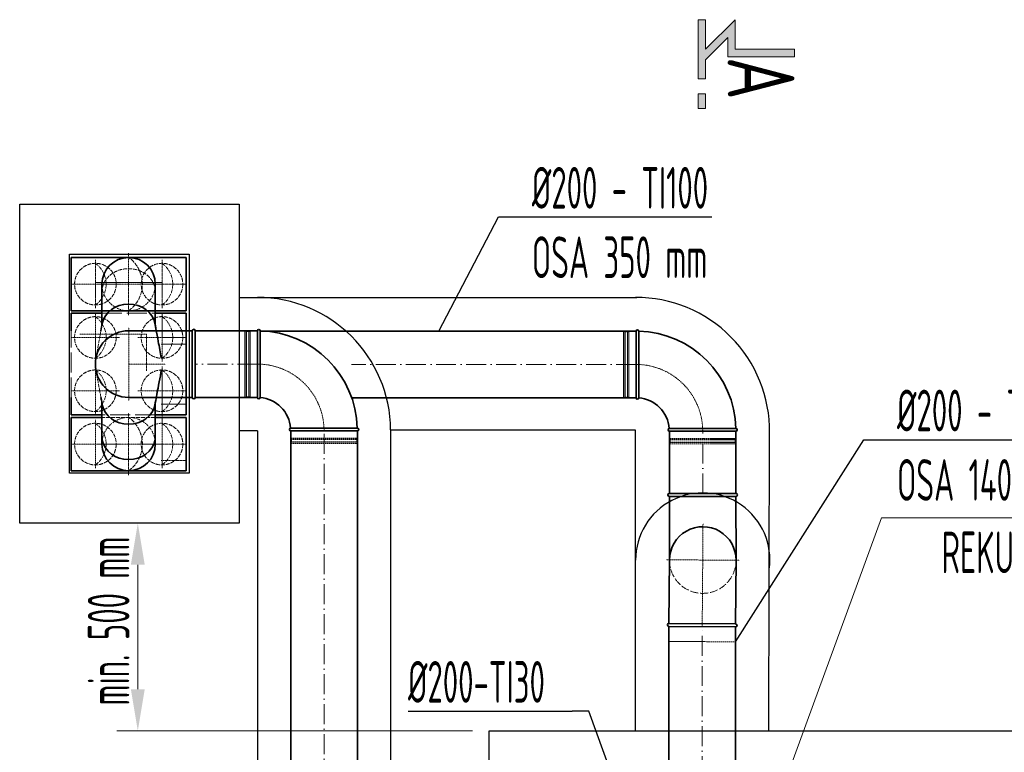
# Model space of a CAD drawing. Header units: millimetres. Extents: x 7400 to 85045, y 24168 to 123018.
# Tile 66 of 79: x 40018 to 42974, y 102133 to 104331. Entities that reach past the tile are written whole.
import ezdxf
from ezdxf.enums import TextEntityAlignment as Align

# ---------------------------------------------------------------- set-up
doc = ezdxf.new("R2010")
doc.units = ezdxf.units.MM
for name, pattern in [('ACAD_ISO02W100', [15, 12, -3]), ('ACAD_ISO10W100', [18, 12, -3, 0, -3]), ('phl_thick', [0])]:
    doc.linetypes.add(name, pattern=pattern)
for name, color, linetype, lineweight in [('UT_KOTY - DIMENZE', 7, 'Continuous', 5), ('VZT_01 SUP (PŘÍVOD) - OBRYS', 5, 'Continuous', 35), ('VZT_02 SUP (PŘÍVOD) - OSA', 5, 'ACAD_ISO10W100', 5), ('VZT_04 SUP (PŘÍVOD) - SKRYTÉ', 5, 'ACAD_ISO02W100', 5), ('VZT_05 ETA (ODVOD) - OBRYS', 6, 'Continuous', 35), ('VZT_06 ETA (ODVOD) - OSA', 6, 'ACAD_ISO10W100', 5), ('VZT_08 ETA (ODVOD) - SKRYTÉ', 6, 'ACAD_ISO02W100', 5), ('VZT_0B ETA (ODVOD)', 6, 'Continuous', 35), ('VZT_50 POPIS - OBECNE', 7, 'Continuous', 13), ('VZT_60_KOTY - DIMENZE', 7, 'Continuous', 5)]:
    doc.layers.add(name, color=color, linetype=linetype, lineweight=lineweight)
doc.layers.add('VZT_03 SUP (PŘÍVOD) - NETISK', color=8, linetype='ACAD_ISO02W100', lineweight=5, plot=False)
doc.layers.add('VZT_07 ETA (ODVOD) - NETISK', color=8, linetype='ACAD_ISO02W100', lineweight=5, plot=False)
doc.layers.add('VZT_IZOLACE - TEPELNÁ', color=6, linetype='IZOLACE TEPELNA')
doc.styles.add('EVORA_125', font='isocp.shx', dxfattribs={"width": 0.6, "height": 125})
doc.styles.add('ISOCP 2.5', font='isocp.shx', dxfattribs={"width": 0.6, "height": 2.5})
doc.styles.add('ISOCP 4.0', font='isocp.shx', dxfattribs={"width": 0.6, "height": 4})
doc.styles.get("Standard").update_dxf_attribs({"font": 'arial.ttf'})
doc.linetypes.add('IZOLACE TEPELNA', pattern='A,12.7,-1.5,["T",Standard,S=2.54,R=0,X=0,Y=-1.27],-3', length=17.2)

msp = doc.modelspace()

# ---------------------------------------------------------------- hatches: boundary and pattern name
at = {"layer": 'VZT_50 POPIS - OBECNE'}
h = msp.add_hatch(color=256, dxfattribs=at)
h.dxf.hatch_style = 1
h.paths.add_polyline_path([(42343.8, 104219.9), (42343.8, 104242.2), (42166.1, 104242.2), (42166.1, 104331.1), (42077.2, 104242.2), (42077.2, 104331.1), (42054.9, 104331.1), (42054.9, 104153.3), (42077.2, 104153.3), (42077.2, 104210.7), (42143.8, 104277.4), (42143.8, 104219.9)])
h.paths.add_polyline_path([(42077.2, 104064.4), (42077.2, 104108.8), (42054.9, 104108.8), (42054.9, 104064.4)])

# ---------------------------------------------------------------- linework, layer by layer
for p, q in [((40018.2, 102820.4), (40018.2, 103777)), ((40018.2, 103777), (40172.9, 103777)), ((40172.9, 103777), (40517.9, 103777)), ((40517.9, 103777), (40677, 103777)), ((40677, 103777), (40677, 102820.4)), ((40168.2, 102970.4), (40168.2, 103627)), ((40168.2, 103627), (40172.9, 103627)), ((40172.9, 103627), (40517.9, 103627)), ((40517.9, 103627), (40527, 103627)), ((40527, 103627), (40527, 102970.4)), ((40527, 102970.4), (40168.2, 102970.4)), ((40677, 102820.4), (40018.2, 102820.4)), ((41427.5, 100727.6), (41427.5, 102196.9)), ((41427.5, 102196.9), (44631.7, 102196.9)), ((41967, 102196.9), (41967, 102196.9))]:
    msp.add_line(p, q)
at = {"layer": 'UT_KOTY - DIMENZE'}
for p, q in [((40101.2, 102820.4), (40435.2, 102820.4)), ((40372.7, 102321.9), (40372.7, 102695.4)), ((41377.5, 102196.9), (40310.2, 102196.9))]:
    msp.add_line(p, q, dxfattribs=at)
for points in [[(40351.9, 102695.4), (40393.6, 102695.4), (40372.7, 102820.4)], [(40351.9, 102321.9), (40393.6, 102321.9), (40372.7, 102196.9)]]:
    msp.add_solid(points, dxfattribs=at)
at = {"layer": 'VZT_01 SUP (PŘÍVOD) - OBRYS'}
for p, q in [((40172.9, 103457.5), (40172.9, 103617.5)), ((40172.9, 103617.5), (40245.4, 103617.5)), ((40245.4, 103617.5), (40445.4, 103617.5)), ((40445.4, 103617.5), (40517.9, 103617.5)), ((40517.9, 103617.5), (40517.9, 103457.5)), ((40265.2, 103537.5), (40265.2, 103414)), ((40425.2, 103537.5), (40425.2, 103414)), ((40245.4, 103457.5), (40172.9, 103457.5)), ((40445.4, 103457.5), (40245.4, 103457.5)), ((40517.9, 103457.5), (40445.4, 103457.5)), ((40536.4, 103397.5), (40345.4, 103397.5)), ((40536.4, 103397.5), (40345.4, 103397.5)), ((40536.4, 103197.5), (40536.4, 103397.5)), ((40536.4, 103197.5), (40536.4, 103397.5)), ((40545.4, 103197.5), (40545.4, 103397.5)), ((40731.8, 103197.5), (40731.8, 103397.5)), ((40739.8, 103297.4), (40739.8, 103397.5)), ((40536.4, 103197.5), (40345.4, 103197.5)), ((40536.4, 103197.5), (40345.4, 103197.5)), ((40265.2, 103180.9), (40265.2, 103057.5)), ((40425.2, 103180.9), (40425.2, 103057.5)), ((40265.2, 103137.5), (40172.9, 103137.5)), ((40172.9, 103137.5), (40172.9, 102977.5)), ((40517.9, 103137.5), (40425.2, 103137.5)), ((40517.9, 102977.5), (40517.9, 103137.5)), ((41031.8, 103097.5), (40831.8, 103097.5)), ((40931.7, 103105.5), (41031.8, 103105.5)), ((40172.9, 102977.5), (40517.9, 102977.5))]:
    msp.add_line(p, q, dxfattribs=at)
for points in [[(40545.4, 103397.5), (40731.8, 103397.5)], [(40545.4, 103197.5), (40731.8, 103197.5)], [(40831.8, 103097.5), (40831.8, 101676.4)], [(41031.8, 103097.5), (41031.8, 101676.4)]]:
    msp.add_lwpolyline(points, dxfattribs=at)
for centre, radius, start, end in [((40345.2, 103537.5), 80, 0, 180), ((40345.4, 103297.7), 100, 90, 270), ((40540.9, 103397.5), 4.5, 0, 180), ((40735.8, 103397.5), 4, 0, 180), ((40731.8, 103097.5), 300, 1.5281, 88.4719), ((40540.9, 103197.5), 4.5, 180, 0), ((40735.8, 103197.5), 4, 180, 355.4188), ((40731.8, 103097.5), 100, 4.5812, 85.4188), ((40831.8, 103101.5), 4, 94.5812, 270), ((41031.8, 103101.5), 4, 270, 90), ((40345.2, 103057.5), 80, 180, 0)]:
    msp.add_arc(centre, radius, start, end, dxfattribs=at)
at = {"layer": 'VZT_01 SUP (PŘÍVOD) - OBRYS', "extrusion": (2.6306e-16, -4.89496e-17, -1)}
msp.add_ellipse((40345.2, 103408.5), major_axis=(-80, 0), ratio=0.866025, start_param=0.159775, end_param=2.981818, dxfattribs=at)
at = {"layer": 'VZT_01 SUP (PŘÍVOD) - OBRYS'}
for centre in [(40345.2, 103186.5), (40345.2, 103080.4)]:
    msp.add_ellipse(centre, major_axis=(-80, 0), ratio=0.866025, start_param=0.159775, end_param=2.981818, dxfattribs=at)
msp.add_open_spline([(40262.1, 103397.5), (40263.5, 103404.8), (40264.9, 103412.2), (40266.2, 103419.5)], degree=3, dxfattribs=at)
for points, knots in [([(40424.2, 103419.5), (40424.5, 103418.1), (40424.7, 103416.8), (40425.7, 103411.3), (40426.5, 103407.1), (40429.6, 103390.6), (40431.9, 103378.2), (40437.3, 103349.1), (40440.4, 103332.5), (40443.5, 103315.8)], [0, 0, 0, 0, 10, 10, 40, 40, 130.000005, 130.000005, 250.589308, 250.589308, 250.589308, 250.589308]), ([(40443.5, 103279.2), (40443.3, 103277.8), (40443, 103276.4), (40442, 103270.9), (40441.2, 103266.7), (40438.1, 103250.2), (40435.8, 103237.7), (40430.4, 103208.7), (40427.3, 103192.1), (40424.2, 103175.5)], [0, 0, 0, 0, 10, 10, 40, 40, 130.000003, 130.000003, 250.589306, 250.589306, 250.589306, 250.589306]), ([(40739.8, 103197.2), (40739.8, 103197.2), (40739.8, 103199.4), (40739.8, 103208.3), (40739.8, 103215.3), (40739.8, 103233.1), (40739.8, 103243.8), (40739.8, 103267.5), (40739.8, 103280.3), (40739.8, 103294.7), (40739.8, 103296.1), (40739.8, 103297.4)], [315.294186, 315.294186, 315.294186, 315.294186, 351.735982, 351.735982, 390.710875, 390.710875, 429.832624, 429.832624, 468.991563, 468.991563, 473.053633, 473.053633, 473.053633, 473.053633]), ([(40266.2, 103175.5), (40266, 103176.8), (40265.7, 103178.2), (40264.7, 103183.7), (40263.9, 103187.9), (40262.8, 103193.8), (40262.5, 103195.7), (40262.1, 103197.5)], [0, 0, 0, 0, 10, 10, 40, 40, 53.321196, 53.321196, 53.321196, 53.321196]), ([(40931.7, 103105.5), (40919.1, 103105.5), (40906.6, 103105.5), (40882.7, 103105.5), (40871.6, 103105.5), (40852.8, 103105.5), (40845.2, 103105.5), (40834.7, 103105.5), (40831.8, 103105.5), (40831.5, 103105.5), (40831.5, 103105.5), (40831.5, 103105.5)], [157.533456, 157.533456, 157.533456, 157.533456, 195.393508, 195.393508, 234.551342, 234.551342, 273.721472, 273.721472, 312.806301, 312.806301, 315.294186, 315.294186, 315.294186, 315.294186])]:
    msp.add_open_spline(points, degree=3, knots=knots, dxfattribs=at)
at = {"layer": 'VZT_02 SUP (PŘÍVOD) - OSA', "ltscale": 0.3}
for p, q in [((40345.2, 103630.3), (40345.2, 103537.5)), ((40245.4, 103610), (40245.4, 103537.5)), ((40445.4, 103610), (40445.4, 103537.5)), ((40172.9, 103537.5), (40245.4, 103537.5)), ((40245.4, 103537.5), (40245.4, 103465)), ((40317.9, 103537.5), (40245.4, 103537.5)), ((40317.9, 103537.5), (40245.4, 103537.5)), ((40245.4, 103537.5), (40245.4, 103465)), ((40252.4, 103537.5), (40345.2, 103537.5)), ((40345.2, 103537.5), (40345.2, 103444.7)), ((40438, 103537.5), (40345.2, 103537.5)), ((40372.9, 103537.5), (40445.4, 103537.5)), ((40442.9, 103537.5), (40515.4, 103537.5)), ((40445.4, 103537.5), (40445.4, 103465)), ((40517.9, 103537.5), (40445.4, 103537.5)), ((40345.4, 103297.5), (40345.4, 103407.5)), ((40345.4, 103297.5), (40345.4, 103407.5)), ((40198.9, 103386.9), (40398.9, 103386.9)), ((40398.9, 103386.9), (40398.9, 103276.9)), ((40345.4, 103297.5), (40455.4, 103297.5)), ((40345.4, 103297.5), (40345.4, 103187.5)), ((40345.4, 103297.5), (40455.4, 103297.5)), ((40245.4, 103057.5), (40245.4, 103130)), ((40345.2, 103057.5), (40345.2, 103150.3)), ((40445.4, 103057.5), (40445.4, 103130)), ((40445.4, 103057.5), (40445.4, 103130)), ((40172.9, 103057.5), (40245.4, 103057.5)), ((40245.4, 102985), (40245.4, 103057.5)), ((40317.9, 103057.5), (40245.4, 103057.5)), ((40317.9, 103057.5), (40245.4, 103057.5)), ((40245.4, 102985), (40245.4, 103057.5)), ((40252.4, 103057.5), (40345.2, 103057.5)), ((40345.2, 102964.7), (40345.2, 103057.5)), ((40438, 103057.5), (40345.2, 103057.5)), ((40372.9, 103057.5), (40445.4, 103057.5)), ((40372.9, 103057.5), (40445.4, 103057.5)), ((40375.4, 103057.5), (40445.4, 103057.5)), ((40445.4, 102985), (40445.4, 103057.5)), ((40517.9, 103057.5), (40445.4, 103057.5)), ((40517.9, 103057.5), (40445.4, 103057.5)), ((40445.4, 102985), (40445.4, 103057.5)), ((40445.4, 102987.5), (40445.4, 103057.5)), ((40442.9, 103008.4), (40515.4, 103008.4))]:
    msp.add_line(p, q, dxfattribs=at)
at = {"layer": 'VZT_02 SUP (PŘÍVOD) - OSA', "ltscale": 5}
for points in [[(40731.8, 103297.5), (40545.4, 103297.5)], [(40931.8, 101676.4), (40931.8, 103097.5)]]:
    msp.add_lwpolyline(points, dxfattribs=at)
at = {"layer": 'VZT_02 SUP (PŘÍVOD) - OSA', "ltscale": 0.3}
msp.add_lwpolyline([(40731.8, 103297.5), (40731.8, 103297.5, -0.414214), (40931.8, 103097.5), (40931.8, 103097.5)], format="xyb", dxfattribs=at)
at = {"layer": 'VZT_03 SUP (PŘÍVOD) - NETISK', "ltscale": 0.4}
for p, q in [((40445.4, 103542.5), (40245.4, 103542.5)), ((40245.4, 103542.5), (40245.4, 103497.5)), ((40445.4, 103497.5), (40445.4, 103542.5)), ((40693.8, 103198.5), (40693.8, 103396.5)), ((40697.8, 103396.5), (40693.8, 103396.5)), ((40697.8, 103198.5), (40697.8, 103396.5)), ((40698.3, 103395.5), (40697.8, 103395.5)), ((40698.3, 103197.5), (40698.3, 103397.5)), ((40698.8, 103397.5), (40698.3, 103397.5)), ((40698.8, 103197.5), (40698.8, 103397.5)), ((40705.8, 103395.5), (40698.8, 103395.5)), ((40705.8, 103197.5), (40705.8, 103397.5)), ((40706.3, 103397.5), (40705.8, 103397.5)), ((40706.3, 103197.5), (40706.3, 103397.5)), ((40709.8, 103395.5), (40706.3, 103395.5)), ((40709.8, 103198.5), (40709.8, 103396.5)), ((40731.8, 103396.5), (40709.8, 103396.5)), ((40697.8, 103198.5), (40693.8, 103198.5)), ((40698.3, 103199.5), (40697.8, 103199.5)), ((40698.8, 103197.5), (40698.3, 103197.5)), ((40705.8, 103199.5), (40698.8, 103199.5)), ((40706.3, 103197.5), (40705.8, 103197.5)), ((40709.8, 103199.5), (40706.3, 103199.5)), ((40731.8, 103198.5), (40709.8, 103198.5)), ((40832.8, 103075.5), (40832.8, 103097.5)), ((41030.8, 103075.5), (41030.8, 103097.5)), ((40831.8, 103072), (41031.8, 103072)), ((40831.8, 103071.5), (40831.8, 103072)), ((40831.8, 103071.5), (41031.8, 103071.5)), ((40831.8, 103064.5), (41031.8, 103064.5)), ((40831.8, 103064), (40831.8, 103064.5)), ((40832.8, 103075.5), (41030.8, 103075.5)), ((40833.8, 103072), (40833.8, 103075.5)), ((40833.8, 103064.5), (40833.8, 103071.5)), ((41029.8, 103072), (41029.8, 103075.5)), ((41029.8, 103064.5), (41029.8, 103071.5)), ((41031.8, 103071.5), (41031.8, 103072)), ((41031.8, 103064), (41031.8, 103064.5)), ((40831.8, 103064), (41031.8, 103064)), ((40832.8, 103063.5), (41030.8, 103063.5)), ((40832.8, 103059.5), (40832.8, 103063.5)), ((40832.8, 103059.5), (41030.8, 103059.5)), ((40833.8, 103063.5), (40833.8, 103064)), ((41029.8, 103063.5), (41029.8, 103064)), ((41030.8, 103059.5), (41030.8, 103063.5))]:
    msp.add_line(p, q, dxfattribs=at)
at = {"layer": 'VZT_04 SUP (PŘÍVOD) - SKRYTÉ'}
msp.add_line((40425.2, 103137.5), (40265.2, 103137.5), dxfattribs=at)
for centre in [(40245.4, 103537.5), (40445.4, 103537.5), (40245.4, 103057.5), (40445.4, 103057.5)]:
    msp.add_circle(centre, 62.5, dxfattribs=at)
for centre, radius, start, end in [((40200.9, 103537.5), 76.7, 305.4307, 54.5693), ((40288.3, 103537.5), 98.2, 305.4307, 54.5693), ((40400.9, 103537.5), 76.7, 305.4307, 54.5693), ((40345.2, 103537.5), 80, 180, 0), ((40345.2, 103057.5), 80, 0, 180), ((40288.3, 103057.5), 98.2, 305.4307, 54.5693), ((40200.9, 103057.5), 76.7, 305.4307, 54.5693), ((40400.9, 103057.5), 76.7, 305.4307, 54.5693)]:
    msp.add_arc(centre, radius, start, end, dxfattribs=at)
at = {"layer": 'VZT_04 SUP (PŘÍVOD) - SKRYTÉ', "ltscale": 2}
msp.add_arc((40345.4, 103297.3), 100, 90, 270, dxfattribs=at)
at = {"layer": 'VZT_04 SUP (PŘÍVOD) - SKRYTÉ', "extrusion": (2.6306e-16, -4.89496e-17, -1)}
msp.add_ellipse((40345.2, 103514.6), major_axis=(-80, 0), ratio=0.866025, start_param=0.159775, end_param=2.981818, dxfattribs=at)
at = {"layer": 'VZT_04 SUP (PŘÍVOD) - SKRYTÉ'}
for points, knots in [([(40246.9, 103315.8), (40247.2, 103317.2), (40247.4, 103318.6), (40248.5, 103324.1), (40249.2, 103328.3), (40252.3, 103344.8), (40254.6, 103357.3), (40258.7, 103378.9), (40260.4, 103388.2), (40262.1, 103397.5)], [0, 0, 0, 0, 10, 10, 40, 40, 130.000003, 130.000003, 197.268038, 197.268038, 197.268038, 197.268038]), ([(40262.1, 103197.5), (40260.2, 103208.1), (40258.2, 103218.6), (40253.1, 103245.8), (40250, 103262.5), (40246.9, 103279.2)], [53.321196, 53.321196, 53.321196, 53.321196, 130.000005, 130.000005, 250.589308, 250.589308, 250.589308, 250.589308])]:
    msp.add_open_spline(points, degree=3, knots=knots, dxfattribs=at)
at = {"layer": 'VZT_05 ETA (ODVOD) - OBRYS'}
for p, q in [((41868.4, 103396.5), (41868.4, 103196.5)), ((41876.4, 103296.4), (41876.4, 103396.5)), ((41968.4, 103096.5), (42168.4, 103096.5)), ((42068.3, 103104.5), (42168.4, 103104.5)), ((42168.4, 102909.7), (41968.4, 102909.6)), ((42168.4, 102900.7), (41968.4, 102900.6)), ((41968.4, 102900.6), (41968.5, 102709.6)), ((42168.4, 102900.7), (42168.7, 102708.8))]:
    msp.add_line(p, q, dxfattribs=at)
for points in [[(41014.5, 103396.5), (41868.5, 103396.5)], [(41014.5, 103196.5), (41868.5, 103196.5)], [(41968.4, 103096.5), (41968.4, 102909.6)], [(42168.4, 103096.5), (42168.4, 102909.6)], [(41967, 102519.5), (41968.6, 102710.4)], [(42167, 102517.8), (42168.6, 102708.8)], [(41967, 102519.5), (42167, 102517.8)], [(41967, 102510.5), (42167, 102508.9)], [(41967, 102509.7), (41967, 101881.1)], [(42167, 102509.7), (42167, 101881.1)]]:
    msp.add_lwpolyline(points, dxfattribs=at)
for centre, radius, start, end in [((41872.4, 103396.5), 4, 0, 180), ((41868.4, 103096.5), 300, 1.5281, 88.4719), ((41872.4, 103196.5), 4, 180, 355.4188), ((41868.4, 103096.5), 100, 4.5812, 85.4188), ((41968.4, 103100.5), 4, 94.5812, 270), ((42168.4, 103100.5), 4, 270, 90), ((41968.4, 102905.1), 4.5, 90.0232, 270.0232), ((42168.4, 102905.2), 4.5, 270.0232, 90.0232), ((42068.7, 102709.6), 100, 359.5415, 179.5415), ((41967, 102515), 4.5, 89.5415, 269.5415), ((42167, 102513.4), 4.5, 269.5415, 89.5415)]:
    msp.add_arc(centre, radius, start, end, dxfattribs=at)
for points, knots in [([(41876.4, 103296.4), (41876.4, 103283.8), (41876.4, 103271.3), (41876.4, 103247.4), (41876.4, 103236.3), (41876.4, 103217.5), (41876.4, 103209.9), (41876.4, 103199.4), (41876.4, 103196.5), (41876.4, 103196.2), (41876.4, 103196.2), (41876.4, 103196.2)], [157.533456, 157.533456, 157.533456, 157.533456, 195.393508, 195.393508, 234.551342, 234.551342, 273.721472, 273.721472, 312.806301, 312.806301, 315.294186, 315.294186, 315.294186, 315.294186]), ([(41968.1, 103104.5), (41968.1, 103104.5), (41970.3, 103104.5), (41979.3, 103104.5), (41986.2, 103104.5), (42004, 103104.5), (42014.7, 103104.5), (42038.4, 103104.5), (42051.2, 103104.5), (42065.6, 103104.5), (42067, 103104.5), (42068.3, 103104.5)], [315.294186, 315.294186, 315.294186, 315.294186, 351.735982, 351.735982, 390.710875, 390.710875, 429.832624, 429.832624, 468.991563, 468.991563, 473.053633, 473.053633, 473.053633, 473.053633])]:
    msp.add_open_spline(points, degree=3, knots=knots, dxfattribs=at)
at = {"layer": 'VZT_06 ETA (ODVOD) - OSA', "ltscale": 0.3}
for p, q in [((40245.4, 103377.5), (40245.4, 103450)), ((40445.4, 103377.5), (40445.4, 103450)), ((40445.4, 103450), (40445.4, 103377.5)), ((40445.4, 103377.5), (40445.4, 103450)), ((40172.9, 103377.5), (40245.4, 103377.5)), ((40245.4, 103305), (40245.4, 103377.5)), ((40317.9, 103377.5), (40245.4, 103377.5)), ((40317.9, 103377.5), (40245.4, 103377.5)), ((40245.4, 103377.5), (40245.4, 103305)), ((40372.9, 103377.5), (40445.4, 103377.5)), ((40372.9, 103377.5), (40445.4, 103377.5)), ((40372.9, 103377.5), (40445.4, 103377.5)), ((40517.9, 103377.5), (40445.4, 103377.5)), ((40445.4, 103305), (40445.4, 103377.5)), ((40445.4, 103305), (40445.4, 103377.5)), ((40445.4, 103377.5), (40517.9, 103377.5)), ((40445.4, 103305), (40445.4, 103377.5)), ((40517.9, 103377.5), (40445.4, 103377.5)), ((40515.4, 103357.5), (40442.9, 103357.5)), ((40442.9, 103357.5), (40515.4, 103357.5)), ((40245.4, 103217.5), (40245.4, 103290)), ((40445.4, 103217.5), (40445.4, 103290)), ((40445.4, 103197.5), (40445.4, 103270)), ((40445.4, 103270), (40445.4, 103197.5)), ((40172.9, 103217.5), (40245.4, 103217.5)), ((40245.4, 103145), (40245.4, 103217.5)), ((40317.9, 103217.5), (40245.4, 103217.5)), ((40317.9, 103217.5), (40245.4, 103217.5)), ((40245.4, 103145), (40245.4, 103217.5)), ((40372.9, 103217.5), (40445.4, 103217.5)), ((40445.4, 103145), (40445.4, 103217.5)), ((40517.9, 103217.5), (40445.4, 103217.5)), ((40372.9, 103197.5), (40445.4, 103197.5)), ((40372.9, 103197.5), (40445.4, 103197.5)), ((40517.9, 103197.5), (40445.4, 103197.5)), ((40445.4, 103125), (40445.4, 103197.5)), ((40445.4, 103125), (40445.4, 103197.5)), ((40445.4, 103197.5), (40517.9, 103197.5)), ((40515.4, 103177.5), (40442.9, 103177.5)), ((40442.9, 103177.5), (40515.4, 103177.5))]:
    msp.add_line(p, q, dxfattribs=at)
at = {"layer": 'VZT_06 ETA (ODVOD) - OSA', "ltscale": 5}
for points in [[(41868.5, 103296.5), (41014.5, 103296.5)], [(42068.4, 102909.6), (42068.4, 103096.5)], [(42067, 101881.1), (42067, 102509.7)]]:
    msp.add_lwpolyline(points, dxfattribs=at)
at = {"layer": 'VZT_06 ETA (ODVOD) - OSA', "ltscale": 0.3}
msp.add_lwpolyline([(42068.4, 103096.5), (42068.4, 103096.5, 0.414214), (41868.4, 103296.5), (41868.4, 103296.5)], format="xyb", dxfattribs=at)
for points in [[(42068.6, 102709.6), (42069.4, 102819.6)], [(42068.6, 102709.6), (41958.6, 102710.5)], [(42067, 102509.7), (42068.6, 102709.6)], [(42068.6, 102709.6), (42178.6, 102708.8)]]:
    msp.add_lwpolyline(points, dxfattribs=at)
at = {"layer": 'VZT_07 ETA (ODVOD) - NETISK', "ltscale": 0.4}
for p, q in [((41830.4, 103197.5), (41830.4, 103395.5)), ((41830.4, 103395.5), (41834.4, 103395.5)), ((41834.4, 103197.5), (41834.4, 103395.5)), ((41834.4, 103394.5), (41834.9, 103394.5)), ((41834.9, 103196.5), (41834.9, 103396.5)), ((41834.9, 103396.5), (41835.4, 103396.5)), ((41835.4, 103196.5), (41835.4, 103396.5)), ((41835.4, 103394.5), (41842.4, 103394.5)), ((41842.4, 103196.5), (41842.4, 103396.5)), ((41842.4, 103396.5), (41842.9, 103396.5)), ((41842.9, 103196.5), (41842.9, 103396.5)), ((41842.9, 103394.5), (41846.4, 103394.5)), ((41846.4, 103197.5), (41846.4, 103395.5)), ((41846.4, 103395.5), (41868.4, 103395.5)), ((41830.4, 103197.5), (41834.4, 103197.5)), ((41834.4, 103198.5), (41834.9, 103198.5)), ((41834.9, 103196.5), (41835.4, 103196.5)), ((41835.4, 103198.5), (41842.4, 103198.5)), ((41842.4, 103196.5), (41842.9, 103196.5)), ((41842.9, 103198.5), (41846.4, 103198.5)), ((41846.4, 103197.5), (41868.4, 103197.5)), ((41969.4, 103096.5), (41969.4, 103074.5)), ((42167.4, 103096.5), (42167.4, 103074.5)), ((41968.4, 103071), (42168.4, 103071)), ((41968.4, 103071), (41968.4, 103070.5)), ((41968.4, 103070.5), (42168.4, 103070.5)), ((41969.4, 103074.5), (42167.4, 103074.5)), ((41970.4, 103074.5), (41970.4, 103071)), ((41970.4, 103070.5), (41970.4, 103063.5)), ((42166.4, 103074.5), (42166.4, 103071)), ((42166.4, 103070.5), (42166.4, 103063.5)), ((42168.4, 103071), (42168.4, 103070.5)), ((41968.4, 103063.5), (42168.4, 103063.5)), ((41968.4, 103063.5), (41968.4, 103063)), ((41968.4, 103063), (42168.4, 103063)), ((41969.4, 103062.5), (42167.4, 103062.5)), ((41969.4, 103062.5), (41969.4, 103058.5)), ((41969.4, 103058.5), (42167.4, 103058.5)), ((41970.4, 103063), (41970.4, 103062.5)), ((42166.4, 103063), (42166.4, 103062.5)), ((42167.4, 103062.5), (42167.4, 103058.5)), ((42168.4, 103063.5), (42168.4, 103063))]:
    msp.add_line(p, q, dxfattribs=at)
msp.add_lwpolyline([(41967, 102510.5), (41966.6, 102465.5), (42166.6, 102463.9), (42167, 102508.9)], dxfattribs=at)
at = {"layer": 'VZT_08 ETA (ODVOD) - SKRYTÉ', "ltscale": 5}
for p, q in [((40265.2, 103450), (40425.2, 103450)), ((40172.9, 103197.5), (40172.9, 103397.5)), ((40425.2, 103145), (40265.2, 103145))]:
    msp.add_line(p, q, dxfattribs=at)
at = {"layer": 'VZT_08 ETA (ODVOD) - SKRYTÉ'}
for centre in [(40245.4, 103377.5), (40445.4, 103377.5), (40445.4, 103377.5), (40245.4, 103217.5), (40445.4, 103217.5), (40445.4, 103217.5)]:
    msp.add_circle(centre, 62.5, dxfattribs=at)
for centre in [(40200.9, 103377.5), (40400.9, 103377.5), (40200.9, 103217.5), (40400.9, 103217.5)]:
    msp.add_arc(centre, 76.7, 305.4307, 54.5693, dxfattribs=at)
at = {"layer": 'VZT_08 ETA (ODVOD) - SKRYTÉ', "ltscale": 2}
msp.add_arc((42068.7, 102709.6), 100, 179.5415, 359.5415, dxfattribs=at)
at = {"layer": 'VZT_0B ETA (ODVOD)'}
for p, q in [((40172.9, 103397.5), (40172.9, 103450)), ((40172.9, 103450), (40265.2, 103450)), ((40425.2, 103450), (40517.9, 103450)), ((40517.9, 103450), (40517.9, 103145)), ((41028.1, 103396.5), (40739.8, 103396.5)), ((40172.9, 103145), (40172.9, 103197.5)), ((40265.2, 103145), (40172.9, 103145)), ((40517.9, 103145), (40425.2, 103145))]:
    msp.add_line(p, q, dxfattribs=at)
at = {"layer": 'VZT_50 POPIS - OBECNE'}
for points in [[(42343.8, 104242.2), (42343.8, 104219.9), (42143.8, 104219.9), (42143.8, 104277.4), (42077.2, 104210.7), (42077.2, 104153.3), (42054.9, 104153.3), (42054.9, 104331.1), (42077.2, 104331.1)], [(42077.2, 104331.1), (42077.2, 104242.2)], [(42077.2, 104242.2), (42166.1, 104331.1), (42166.1, 104242.2), (42343.8, 104242.2)], [(42077.2, 104108.8), (42077.2, 104064.4), (42054.9, 104064.4), (42054.9, 104108.8), (42077.2, 104108.8)], [(42328.7, 102081), (42605.6, 102836.7)], [(42605.6, 102836.7), (43826.4, 102836.7)]]:
    msp.add_lwpolyline(points, dxfattribs=at)
at = {"layer": 'VZT_60_KOTY - DIMENZE', "linetype": 'ByBlock', "lineweight": -2}
for p, q in [((41455.7, 103739.1), (41505.7, 103739.1)), ((42551.9, 103070.8), (42601.9, 103070.8)), ((41726.5, 102256.5), (41676.5, 102256.5))]:
    msp.add_line(p, q, dxfattribs=at)
for points in [[(41276.3, 103396.5), (41455.7, 103739.1)], [(41505.7, 103739.1), (42095.8, 103739.1)], [(42166.6, 102463.9), (42551.9, 103070.8)], [(42601.9, 103070.8), (43217.1, 103070.8)], [(41183.9, 102256.5), (41676.5, 102256.5)], [(41860.3, 101886.1), (41726.5, 102256.5)]]:
    msp.add_lwpolyline(points, dxfattribs=at)
at = {"layer": 'VZT_IZOLACE - TEPELNÁ', "ltscale": 0.5}
for p, q in [((40677, 103497.5), (41870.4, 103497.5)), ((40731.8, 103097.5), (40677, 103097.5)), ((40731.8, 103097.5), (40731.8, 101676.4)), ((41867, 103099.8), (41131.8, 103099.8)), ((41131.8, 103099.8), (41131.8, 101692.8)), ((41867, 102195.4), (41867, 103099.8)), ((42267, 102195.4), (42269.4, 103099.8))]:
    msp.add_line(p, q, dxfattribs=at)
for centre, radius, start, end in [((40731.8, 103097.5), 400, 0.3352, 90), ((41868.4, 103096.5), 401, 359.2141, 90.2905), ((42068.6, 102709.6), 201.6, 352.1483, 180)]:
    msp.add_arc(centre, radius, start, end, dxfattribs=at)

# ---------------------------------------------------------------- texts
at = {"layer": 'UT_KOTY - DIMENZE', "insert": (40285.2, 102526.6), "char_height": 125, "attachment_point": 5, "rotation": 90, "style": 'ISOCP 2.5'}
msp.add_mtext('min. 500 mm', dxfattribs=at)
at = {"layer": 'VZT_50 POPIS - OBECNE', "linetype": 'phl_thick', "insert": (43826.4, 103061.7), "char_height": 200, "attachment_point": 3, "line_spacing_factor": 0.8, "style": 'ISOCP 4.0'}
msp.add_mtext('1.02\\P{\\H0.625x;REKUPERAČNÍ JEDNOTKA\\PHH = 880 mm\\PSH = 0 mm}', dxfattribs=at)
at = {"layer": 'VZT_50 POPIS - OBECNE', "style": 'EVORA_125', "width": 0.8}
msp.add_attdef('A', text='A', height=200, rotation=270, dxfattribs=at).set_placement((42083.8, 104219.9), align=Align.BOTTOM_LEFT)
at = {"layer": 'VZT_60_KOTY - DIMENZE', "linetype": 'phl_thick', "char_height": 125, "attachment_point": 1, "style": 'EVORA_125'}
for s, insert in [('%%C200 - TI100\\POSA 350\\~mm', (41555.7, 103889.1)), ('%%C200 - TI100\\POSA 1400\\~mm', (42651.9, 103220.8)), ('%%C200-TI30', (41183.9, 102406.5))]:
    msp.add_mtext(s, dxfattribs=dict(at, insert=insert))

doc.saveas('drawing.dxf')
